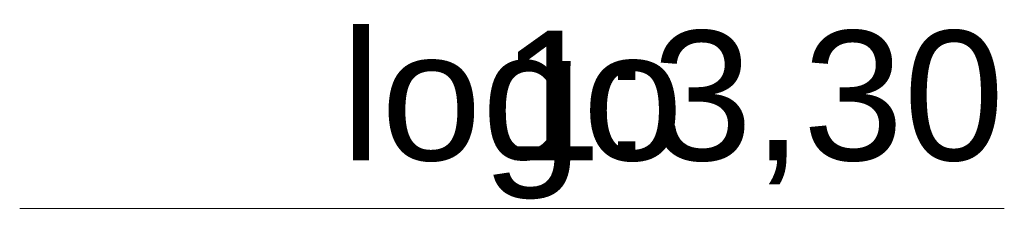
# Paper-space layout 'A-05 KOSZ NA ŚMIECI ' of a CAD drawing. Header units: millimetres. Extents: x 30 to 206, y -132 to 292.
# Tile 1 of 3: x 111 to 138, y -132 to -127. Entities that reach past the tile are written whole.
import ezdxf
from ezdxf.enums import TextEntityAlignment as Align

# ---------------------------------------------------------------- set-up
doc = ezdxf.new("R2010")
doc.units = ezdxf.units.MM
doc.header["$MEASUREMENT"] = 0
doc.layers.add('0_Nr_pióra__65', color=7, linetype='Continuous', lineweight=13, true_color=0x80c2ff)
doc.styles.add('STYL_AUTOMATYCZNY_1', font='arial.ttf')

# ---------------------------------------------------------------- blocks, each defined once
blk = doc.blocks.new('Wbudowany tytuł rysunku[1]', base_point=(111.491, -116.277))
at = {"layer": '0_Nr_pióra__65', "color": 151, "linetype": 'Continuous', "lineweight": 13, "true_color": 0x80c2ff}
blk.add_line((111.491, -131.877), (138.063, -131.877), dxfattribs=at)
at = {"layer": '0_Nr_pióra__65', "color": 151, "lineweight": 13, "true_color": 0x80c2ff, "style": 'STYL_AUTOMATYCZNY_1'}
blk.add_attdef('DUMMY_184', text='', height=3.5, dxfattribs=at).set_placement((111.491, -126.277), align=Align.TOP_LEFT)
blk.add_attdef('AC_DrawingScale', text='', height=3.5, dxfattribs=at).set_placement((138.063, -127.077), align=Align.TOP_RIGHT)
blk.add_attdef('AC_DrawingName', text='', height=3.5, dxfattribs=at).set_placement((124.777, -127.077), align=Align.TOP_CENTER)

psp = doc.layouts.new('A-05 KOSZ NA ŚMIECI ')

# ---------------------------------------------------------------- block references
at = {"layer": '0_Nr_pióra__65', "color": 151, "linetype": 'Continuous', "lineweight": 13, "true_color": 0x80c2ff}
psp.add_blockref('Wbudowany tytuł rysunku[1]', (111.491, -116.277), dxfattribs=at).add_auto_attribs({'AC_DrawingName': 'logo', 'AC_DrawingScale': '1:3,30'})

doc.saveas('drawing.dxf')
